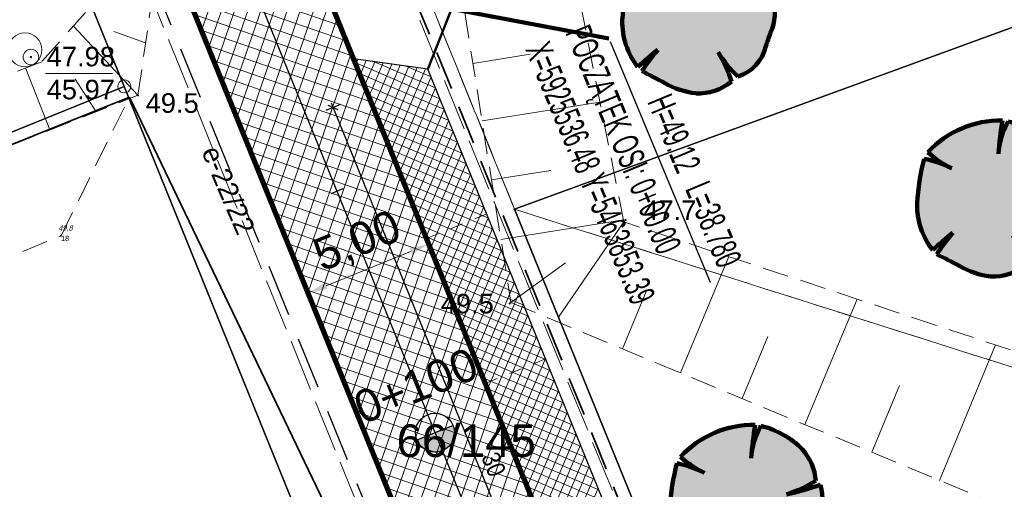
# Model space of a CAD drawing. Header units: metres. Extents: x 0 to 5465380, y 0 to 5925815.
# Tile 26 of 141: x 5463842 to 5463880, y 5925517 to 5925535. Entities that reach past the tile are written whole.
import ezdxf
from ezdxf.enums import TextEntityAlignment as Align

# ---------------------------------------------------------------- set-up
doc = ezdxf.new("R2010")
doc.units = ezdxf.units.M
for name, pattern in [('1_1MM', [1, 0.5, -0.5]), ('2', [1.5, 1, -0.5]), ('HIDDEN', [0.375, 0.25, -0.125]), ('PRZER1-1', [2, 1, -1]), ('PRZER2-1', [3, 2, -1]), ('PRZER3-1', [4, 3, -1]), ('PRZER4-1', [5, 4, -1])]:
    doc.linetypes.add(name, pattern=pattern)
for name, color, linetype, lineweight in [('! DB - Krawężnik kamienny 15x30 obniżony do 3cm', 5, 'HIDDEN', 30), ('! DB - Nawierzchnia zjazdów', 6, 'Continuous', 30), ('! DB - POMOC', 1, 'Continuous', 30), ('! DB - Wymiary', 5, 'Continuous', 13), ('!_proj_t_miasto', 30, 'HIDDEN', 35), ('$DR - krawężnik obniżony 15x22 h2cm', 202, '1_1MM', 13), ('$DR - krawężnik wyniesiony 15x30 h12cm', 202, 'Continuous', 30), ('$DR - parking - linie rozdziału', 10, '1_1MM', 5), ('$DR - wyp. chodnik', 44, 'Continuous', 5), ('$DR - wyp. miejsca postojowe', 20, 'Continuous', 5), ('$DR - zał. arch.', 7, 'Continuous', 13), ('$DR - zał. droga', 7, 'Continuous', 13), ('$DR - zał. mapa', 250, 'Continuous', 0), ('____rosliny_Nr_Pióra__161', 62, 'Continuous', 0), ('____rosliny_Nr_Pióra__165', 62, 'Continuous', 200), ('E_osw_kable_0.4kV', 1, '2', 30), ('MODULES_Nr_Pióra__197', 113, 'Continuous', 50)]:
    doc.layers.add(name, color=color, linetype=linetype, lineweight=lineweight)
for name, color, linetype in [('$DR - wymiary', 7, 'Continuous'), ('____rosliny', 7, 'Continuous'), ('AecObjExplode_rys 1_Vport_D5A', 7, 'Continuous'), ('AecObjExplode_rys 3_Vport_DDD', 7, 'Continuous'), ('AecObjExplode_rys 4_Vport_E22', 7, 'Continuous'), ('C-DROGI-SYTUACJA', 7, 'Continuous'), ('C-DROGI-SYTUACJA-ETYKIETY', 7, 'Continuous'), ('Punkty', 7, 'Continuous'), ('Rzedne', 7, 'Continuous'), ('Teksty', 7, 'Continuous')]:
    doc.layers.add(name, color=color, linetype=linetype)
for name, color, linetype, lineweight, true_color in [('CC_Kanalizacja', 7, 'Continuous', 18, 0x803300), ('CC_Ogrodzenie', 7, 'FENCELINE12', 35, 0x0a0909), ('CC_Punkt wysokościowy', 7, 'Continuous', 18, 0x0a0909), ('CC_Skarpa', 7, 'PRZER2-1', 18, 0x0a0909), ('EGBD03', 7, 'Continuous', 18, 0x008000), ('EGBD03_O', 7, 'Continuous', 18, 0x008000), ('EGBK02', 7, 'PRZER3-1', 18, 0x008000), ('EGBP04', 7, 'Continuous', 18, 0x008000), ('EGBU01', 7, 'PRZER1-1', 18, 0x008000), ('GSSLZD', 7, 'Continuous', 18, 0x0a0909), ('ZUD_22_2022_e', 1, 'PRZER4-1', 18, 0xff0000), ('ZUD_22_2022_t', 7, 'PRZER4-1', 18, 0xff9100)]:
    doc.layers.add(name, color=color, linetype=linetype, lineweight=lineweight, true_color=true_color)
doc.styles.add('Arial', font='arial.ttf')
doc.styles.add('ARIAL 2', font='ARIALN.TTF')
doc.styles.add('GEO-INFO', font='arial.ttf')
doc.styles.add('simplex', font='ARIALN.TTF', dxfattribs={"width": 0.7})
doc.styles.get("Standard").update_dxf_attribs({"font": 'arial.ttf'})
doc.linetypes.add('FENCELINE12', pattern='A,15,-0.1,[133,ltypeshp.shx,S=0.35,R=0,X=-0.35,Y=0],-0.1,1', length=16.2)
doc.dimstyles.new('LINIOWY', dxfattribs={"dimtxt": 0.7, "dimasz": 0.3, "dimexe": 0.3, "dimexo": 0, "dimgap": 0.2, "dimtad": 1, "dimzin": 9, "dimdsep": 46, "dimtxsty": 'ARIAL 2', "dimblk": 'OBLIQUE', "dimcen": 0, "dimdle": 0.2, "dimclrd": 7, "dimclre": 7, "dimclrt": 1, "dimadec": 0, "dimazin": 0, "dimtfac": 1, "dimtofl": 0, "dimtmove": 1, "dimatfit": 3, "dimldrblk": 'OBLIQUE', "dimfxl": 0.3, "dimfxlon": 1, "dimtolj": 1, "dimtzin": 1, "dimarcsym": 0})
doc.dimstyles.new('wymiary lukasz', dxfattribs={"dimtxt": 1.5, "dimasz": 1, "dimexe": 1.25, "dimexo": 0.625, "dimtad": 1, "dimzin": 1, "dimtxsty": 'Standard', "dimcen": 2.5, "dimaunit": 2, "dimadec": 4, "dimazin": 0, "dimtfac": 1, "dimtmove": 0, "dimatfit": 3, "dimldrblk": 'NONE', "dimfxl": 1, "dimarcsym": 0})

# ---------------------------------------------------------------- blocks, each defined once
blk = doc.blocks.new('EPPGS')
at = {"color": 0}
blk.add_lwpolyline([(0, 0.5), (0.154508, 0.475528), (0.293893, 0.404508), (0.404508, 0.293893), (0.475528, 0.154508), (0.5, 0), (0.475528, -0.154508), (0.404508, -0.293893), (0.293893, -0.404508), (0.154508, -0.475528), (0, -0.5), (-0.154508, -0.475528), (-0.293893, -0.404508), (-0.404508, -0.293893), (-0.475528, -0.154508), (-0.5, 0), (-0.475528, 0.154508), (-0.404508, 0.293893), (-0.293893, 0.404508), (-0.154508, 0.475528)], close=True, dxfattribs=at)
blk = doc.blocks.new('EPPGN')
blk.add_hatch(color=0).paths.add_polyline_path([(0, -0.09), (0.027812, -0.085595), (0.052901, -0.072812), (0.072812, -0.052901), (0.085595, -0.027812), (0.09, 0), (0.085595, 0.027812), (0.072812, 0.052901), (0.052901, 0.072812), (0.027812, 0.085595), (0, 0.09), (-0.027812, 0.085595), (-0.052901, 0.072812), (-0.072812, 0.052901), (-0.085595, 0.027812), (-0.09, 0), (-0.085595, -0.027812), (-0.072812, -0.052901), (-0.052901, -0.072812), (-0.027812, -0.085595)])
blk = doc.blocks.new('GK.6640.1913.2022 szara')
at = {"layer": 'CC_Kanalizacja'}
blk.add_hatch(color=252, dxfattribs=at).paths.add_polyline_path([(5463842.114, 5925533.696), (5463842.116, 5925533.684), (5463842.12, 5925533.673), (5463842.127, 5925533.664), (5463842.137, 5925533.657), (5463842.148, 5925533.652), (5463842.159, 5925533.651), (5463842.171, 5925533.652), (5463842.182, 5925533.657), (5463842.191, 5925533.664), (5463842.198, 5925533.673), (5463842.203, 5925533.684), (5463842.204, 5925533.696), (5463842.203, 5925533.707), (5463842.198, 5925533.718), (5463842.191, 5925533.728), (5463842.182, 5925533.735), (5463842.171, 5925533.739), (5463842.159, 5925533.741), (5463842.148, 5925533.739), (5463842.137, 5925533.735), (5463842.127, 5925533.728), (5463842.12, 5925533.718), (5463842.116, 5925533.707)])
at = {"layer": 'CC_Punkt wysokościowy'}
for points in [[(5463846.313, 5925532.23, 1), (5463846.223, 5925532.23, 1)], [(5463846.313, 5925532.23, 1), (5463846.223, 5925532.23, 1)], [(5463865.032, 5925527.442, 1), (5463864.942, 5925527.442, 1)], [(5463860.591, 5925524.243, 1), (5463860.501, 5925524.243, 1)]]:
    blk.add_hatch(color=252, dxfattribs=at).paths.add_polyline_path(points)
at = {"layer": 'CC_Kanalizacja', "color": 252, "linetype": 'Continuous', "lineweight": 5, "flags": 128}
blk.add_lwpolyline([(5463842.721, 5925533.071), (5463845.295, 5925533.071)], dxfattribs=at)
at = {"layer": 'CC_Kanalizacja', "color": 252}
for centre, radius in [((5463841.933, 5925533.972), 0.649), ((5463842.159, 5925533.696), 0.3)]:
    blk.add_circle(centre, radius, dxfattribs=at)
at = {"layer": 'CC_Ogrodzenie', "color": 252, "ltscale": 0.5}
for points in [[(5463747.897, 5925473.698), (5463746.135, 5925475.384), (5463738.03, 5925488.803), (5463845.942, 5925532.151)], [(5463869.61, 5925482.889), (5463845.942, 5925532.151)]]:
    blk.add_lwpolyline(points, dxfattribs=at)
at = {"layer": 'CC_Skarpa', "color": 252, "ltscale": 0.5}
for p, q in [((5463864.924, 5925527.372), (5463862.008, 5925542.025)), ((5463858.11, 5925539.853), (5463860.592, 5925524.286)), ((5463847.232, 5925538.78), (5463842.58, 5925533.512)), ((5463847.232, 5925538.78), (5463842.58, 5925533.512)), ((5463846.268, 5925532.23), (5463847.232, 5925538.78)), ((5463846.268, 5925532.23), (5463847.232, 5925538.78)), ((5463842.58, 5925533.512), (5463832.07, 5925529.552)), ((5463842.58, 5925533.512), (5463832.07, 5925529.552)), ((5463832.975, 5925527.002), (5463846.268, 5925532.23)), ((5463832.975, 5925527.002), (5463846.268, 5925532.23)), ((5463895.44, 5925517.284), (5463864.924, 5925527.372)), ((5463860.592, 5925524.286), (5463888.641, 5925512.637))]:
    blk.add_line(p, q, dxfattribs=at)
at = {"layer": 'CC_Skarpa', "color": 252, "linetype": 'Continuous'}
for p, q in [((5463859.13, 5925533.452), (5463861.334, 5925533.803)), ((5463842.892, 5925530.902), (5463841.958, 5925533.278)), ((5463842.892, 5925530.902), (5463841.958, 5925533.278)), ((5463859.482, 5925531.249), (5463864.009, 5925531.971)), ((5463859.843, 5925528.985), (5463862.129, 5925529.35)), ((5463860.207, 5925526.698), (5463864.909, 5925527.448)), ((5463867.1, 5925521.583), (5463868.951, 5925526.041)), ((5463864.871, 5925522.509), (5463865.784, 5925524.706)), ((5463871.88, 5925519.598), (5463873.88, 5925524.411)), ((5463869.473, 5925520.597), (5463870.459, 5925522.971)), ((5463877.043, 5925517.453), (5463879.202, 5925522.652)), ((5463874.444, 5925518.533), (5463875.509, 5925521.096))]:
    blk.add_line(p, q, dxfattribs=at)
for points in [[(5463846.268, 5925532.23), (5463843.79, 5925534.883)], [(5463846.268, 5925532.23), (5463843.79, 5925534.883)], [(5463846.564, 5925534.241), (5463845.343, 5925534.68)], [(5463846.564, 5925534.241), (5463845.343, 5925534.68)], [(5463844.667, 5925531.6), (5463843.862, 5925532.848)], [(5463844.667, 5925531.6), (5463843.862, 5925532.848)], [(5463862.413, 5925523.724), (5463864.924, 5925527.372)], [(5463860.592, 5925524.286), (5463862.686, 5925525.808)]]:
    blk.add_lwpolyline(points, dxfattribs=at)
at = {"layer": 'EGBD03', "color": 52, "linetype": 'Continuous', "lineweight": 30}
blk.add_lwpolyline([(5463976.53, 5925486.659), (5463970.344, 5925578.524), (5463983.032, 5925590.042), (5463928.32, 5925650.72), (5463927.256, 5925651.9), (5463894.766, 5925638.737), (5463911.73, 5925597.06), (5463843.77, 5925569.527), (5463856.962, 5925537.116), (5463925.884, 5925562.287), (5463928.865, 5925568.698), (5463933.562, 5925570.413), (5463940.422, 5925551.628), (5463935.726, 5925549.913), (5463929.655, 5925553.021), (5463860.732, 5925527.855), (5463901.732, 5925427.127), (5463960.738, 5925457.702)], close=True, dxfattribs=at)
for points in [[(5463824.164, 5925585.789), (5463828.477, 5925575.152), (5463845.745, 5925532.569), (5463890.8, 5925421.463), (5463901.732, 5925427.127), (5463860.732, 5925527.855), (5463929.655, 5925553.021), (5463935.726, 5925549.913), (5463940.422, 5925551.628), (5463933.562, 5925570.413), (5463928.865, 5925568.698), (5463925.884, 5925562.287), (5463856.962, 5925537.116), (5463843.77, 5925569.527)], [(5463845.745, 5925532.569), (5463828.477, 5925575.152), (5463822.251, 5925572.68), (5463806.288, 5925566.204)], [(5463721.772, 5925506.059), (5463723.069, 5925500.468), (5463728.557, 5925485.069), (5463845.745, 5925532.569)], [(5463869.098, 5925410.218), (5463890.8, 5925421.463), (5463845.745, 5925532.569), (5463728.557, 5925485.069)]]:
    blk.add_lwpolyline(points, dxfattribs=at)
at = {"layer": 'EGBK02', "color": 252, "linetype": 'PRZER3-1', "lineweight": 18, "ltscale": 0.5}
blk.add_lwpolyline([(5463856.962, 5925537.116), (5463860.732, 5925527.855), (5463899.34, 5925515.62), (5463908.85, 5925504.3), (5463937.87, 5925497.24), (5463946.13, 5925487.11), (5463947.1, 5925482.79), (5463950.95, 5925472.07), (5463950.99, 5925465.56), (5463952.34, 5925458.74), (5463949.58, 5925451.92), (5463960.738, 5925457.702), (5463976.53, 5925486.659), (5463970.344, 5925578.524), (5463983.032, 5925590.042), (5463928.32, 5925650.72), (5463927.256, 5925651.9), (5463894.766, 5925638.737), (5463911.73, 5925597.06), (5463843.77, 5925569.527)], close=True, dxfattribs=at)
for points in [[(5463949.58, 5925451.92), (5463952.34, 5925458.74), (5463950.99, 5925465.56), (5463950.95, 5925472.07), (5463947.1, 5925482.79), (5463946.13, 5925487.11), (5463937.87, 5925497.24), (5463908.85, 5925504.3), (5463899.34, 5925515.62), (5463860.732, 5925527.855), (5463856.962, 5925537.116), (5463843.77, 5925569.527), (5463911.73, 5925597.06), (5463894.766, 5925638.737), (5463873.872, 5925630.272)], [(5463824.164, 5925585.789), (5463828.477, 5925575.152), (5463845.745, 5925532.569), (5463728.557, 5925485.069), (5463731.851, 5925471.889), (5463734.261, 5925465.615), (5463734.881, 5925464.481), (5463735.265, 5925463.9), (5463738.878, 5925462.185), (5463742.568, 5925463.249), (5463741.552, 5925460.219), (5463743.304, 5925461.176), (5463747.048, 5925455.258), (5463743.602, 5925451.426), (5463744.031, 5925448.729), (5463747.117, 5925443.389)]]:
    blk.add_lwpolyline(points, dxfattribs=at)
at = {"layer": 'EGBU01', "color": 252, "linetype": 'PRZER1-1', "ltscale": 0.5}
blk.add_lwpolyline([(5463856.962, 5925537.116), (5463860.732, 5925527.855), (5463899.34, 5925515.62), (5463908.85, 5925504.3), (5463937.87, 5925497.24), (5463946.13, 5925487.11), (5463947.1, 5925482.79), (5463950.95, 5925472.07), (5463950.99, 5925465.56), (5463952.34, 5925458.74), (5463949.58, 5925451.92), (5463960.738, 5925457.702), (5463976.53, 5925486.659), (5463970.344, 5925578.524), (5463983.032, 5925590.042), (5463928.32, 5925650.72), (5463927.256, 5925651.9), (5463894.766, 5925638.737), (5463911.73, 5925597.06), (5463843.77, 5925569.527)], close=True, dxfattribs=at)
for points in [[(5463860.732, 5925527.855), (5463856.962, 5925537.116), (5463843.77, 5925569.527), (5463911.73, 5925597.06), (5463894.766, 5925638.737), (5463873.872, 5925630.272)], [(5463824.164, 5925585.789), (5463828.477, 5925575.152), (5463845.745, 5925532.569), (5463728.557, 5925485.069), (5463731.851, 5925471.889), (5463734.261, 5925465.615), (5463734.881, 5925464.481), (5463735.265, 5925463.9), (5463738.878, 5925462.185), (5463742.568, 5925463.249), (5463741.552, 5925460.219), (5463743.304, 5925461.176), (5463747.048, 5925455.258), (5463743.602, 5925451.426), (5463744.031, 5925448.729), (5463747.117, 5925443.389)], [(5463721.772, 5925506.059), (5463723.069, 5925500.468), (5463728.557, 5925485.069), (5463845.745, 5925532.569), (5463828.477, 5925575.152)], [(5463806.614, 5925471.382), (5463834.211, 5925487.415), (5463882.115, 5925416.963), (5463949.58, 5925451.92), (5463952.34, 5925458.74), (5463950.99, 5925465.56), (5463950.95, 5925472.07), (5463947.1, 5925482.79), (5463946.13, 5925487.11), (5463937.87, 5925497.24), (5463908.85, 5925504.3), (5463899.34, 5925515.62), (5463860.732, 5925527.855)]]:
    blk.add_lwpolyline(points, dxfattribs=at)
at = {"layer": 'GSSLZD', "color": 252, "linetype": 'PRZER2-1', "ltscale": 0.5}
blk.add_lwpolyline([(5463738.03, 5925488.803), (5463743.23, 5925486.711), (5463775.284, 5925498.786), (5463843.317, 5925526.84), (5463845.942, 5925532.151)], dxfattribs=at)
at = {"layer": 'Punkty', "color": 252, "lineweight": 35}
blk.add_point((5463843.317, 5925526.84), dxfattribs=at)
at = {"layer": 'ZUD_22_2022_e', "color": 252, "ltscale": 0.5}
blk.add_lwpolyline([(5463854.783, 5925516.306), (5463842.738, 5925545.952)], dxfattribs=at)
at = {"layer": 'ZUD_22_2022_t', "color": 252, "ltscale": 0.5}
blk.add_lwpolyline([(5463877.765, 5925484.682), (5463854.719, 5925540.887)], dxfattribs=at)
at = {"layer": 'EGBP04', "color": 252, "lineweight": 18, "xscale": 0.5, "yscale": 0.5}
for name, p in [('EPPGS', (5463845.745, 5925532.569)), ('EPPGN', (5463860.732, 5925527.855))]:
    blk.add_blockref(name, p, dxfattribs=at)
at = {"layer": 'CC_Kanalizacja', "color": 252, "lineweight": 0, "style": 'Arial'}
for s, p in [('47.98', (5463844.077, 5925533.714)), ('45.97', (5463844.077, 5925532.45))]:
    blk.add_text(s, height=0.75, dxfattribs=at).set_placement(p, align=Align.MIDDLE)
at = {"layer": 'CC_Punkt wysokościowy', "color": 252, "lineweight": 0, "style": 'Arial'}
for s, p in [('49.5', (5463846.564, 5925531.557)), ('49.5', (5463846.564, 5925531.557)), ('47.7', (5463865.672, 5925527.446)), ('49.5', (5463857.895, 5925523.863))]:
    blk.add_text(s, height=0.75, dxfattribs=at).set_placement(p)
at = {"layer": 'EGBD03_O', "color": 7, "linetype": 'Continuous', "lineweight": 0, "style": 'GEO-INFO'}
blk.add_text('66/145', height=1.25, dxfattribs=at).set_placement((5463858.875, 5925519.002, 10.8), align=Align.MIDDLE)
at = {"layer": 'Rzedne', "color": 252, "lineweight": 35, "oblique": 15, "width": 0.8}
blk.add_text('49,8', height=0.2, dxfattribs=at).set_placement((5463843.217, 5925527.04, 49.793))
at = {"layer": 'Teksty', "color": 252, "lineweight": 35}
blk.add_text('18', height=0.2, dxfattribs=at).set_placement((5463843.317, 5925526.64, 49.793))
at = {"layer": 'ZUD_22_2022_e', "color": 252, "lineweight": 0, "style": 'Arial'}
blk.add_text('e-22/22', height=0.75, rotation=293.2729, dxfattribs=at).set_placement((5463849.756, 5925528.595), align=Align.MIDDLE)
blk = doc.blocks.new('Symbol drzewa rzut 1 12_2', base_point=(5464021.331, 5925651.474))
at = {"layer": '____rosliny_Nr_Pióra__161', "linetype": 'Continuous'}
blk.add_hatch(color=256, dxfattribs=at).paths.add_polyline_path([(5464019.976, 5925648.908, 0.102387), (5464021.145, 5925648.482, 0.189926), (5464022.532, 5925648.9, 0.058172), (5464022.043, 5925650.033, 0.060987), (5464022.784, 5925649.08, 0.261493), (5464023.889, 5925650.213, -0.023868), (5464024.071, 5925650.708, 0.176093), (5464024.209, 5925652.088, -0.033475), (5464022.89, 5925651.757, 0.059133), (5464024.03, 5925652.246, 0.165491), (5464023.55, 5925653.464, 0.138163), (5464021.983, 5925654.408, 0.117282), (5464021.574, 5925653.179, -0.017941), (5464021.76, 5925654.455, 0.21157), (5464018.862, 5925653.307, 0.07472), (5464019.763, 5925652.668, 0.066738), (5464018.72, 5925653.064, 0.048896), (5464018.403, 5925651.358, 0.176271), (5464018.949, 5925649.555, -0.009616), (5464019.736, 5925650.192, 0.030984), (5464019.1, 5925649.388, -0.00375)], flags=0)
at = {"layer": '____rosliny_Nr_Pióra__165', "linetype": 'Continuous'}
for centre, radius, start, end in [((5464021.606, 5925650.61), 3.848, 87.7038, 135.4874), ((5464039.435, 5925651.228), 17.968, 169.6537, 173.7651), ((5464024.363, 5925652.933), 2.799, 148.201, 174.9578), ((5464021.092, 5925651.156), 3.372, 43.1971, 74.6625), ((5464022, 5925652.149), 2.032, 2.7308, 40.3178), ((5464027.263, 5925650.594), 8.893, 163.8748, 175.0721), ((5464017.763, 5925648.978), 4.197, 61.5472, 76.8198), ((5464021.44, 5925655.985), 3.717, 226.083, 243.1759), ((5464021.4, 5925656.805), 5.263, 286.4462, 299.9827), ((5464021.086, 5925661.76), 10.165, 280.2246, 287.8936), ((5464022.242, 5925651.587), 2.029, 334.319, 14.2669), ((5464021.154, 5925651.207), 2.755, 176.8614, 216.849), ((5464029.159, 5925648.553), 5.525, 157.0402, 162.5092), ((5464035.9, 5925629.435), 26.309, 127.9083, 130.1121), ((5464025.894, 5925644.662), 8.277, 138.0797, 145.1786), ((5464026.305, 5925652.583), 4.967, 210.8951, 224.8549), ((5464017.436, 5925647.374), 5.32, 16.6807, 29.9976), ((5464022.327, 5925650.631), 1.616, 286.4227, 345.04), ((5463987.474, 5925590.705), 66.663, 60.81982, 61.67915), ((5464021.589, 5925651.518), 3.068, 238.2841, 261.668), ((5464021.307, 5925650.451), 1.976, 265.2902, 308.3056)]:
    blk.add_arc(centre, radius, start, end, dxfattribs=at)
blk = doc.blocks.new('świetlica_bezrzecze_PB_PZT oczyszczony')
at = {"layer": 'MODULES_Nr_Pióra__197', "linetype": 'Continuous'}
blk.add_line((5463857.403, 5925533.235), (5463864.903, 5925552.41), dxfattribs=at)
at = {"layer": '____rosliny', "linetype": 'Continuous', "rotation": 1.544128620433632}
for p in [(5463867.791, 5925535.3), (5463879.113, 5925528.277), (5463869.618, 5925516.596)]:
    blk.add_blockref('Symbol drzewa rzut 1 12_2', p, dxfattribs=at)
blk = doc.blocks.new('*D171')
at = {"layer": '! DB - Wymiary', "color": 0, "lineweight": -2, "transparency": 16777216}
for p, q in [((5463857.432, 5925526.523), (5463857.197, 5925527.102)), ((5463853.495, 5925524.923), (5463856.737, 5925526.24)), ((5463852.8, 5925524.641), (5463852.565, 5925525.22))]:
    blk.add_line(p, q, dxfattribs=at)
at = {"layer": '! DB - Wymiary', "color": 0, "transparency": 16777216}
for points in [[(5463856.69, 5925526.356), (5463856.784, 5925526.125), (5463857.432, 5925526.523)], [(5463853.448, 5925525.039), (5463853.542, 5925524.807), (5463852.8, 5925524.641)]]:
    blk.add_solid(points, dxfattribs=at)
at = {"layer": 'Defpoints', "color": 0, "transparency": 16777216}
for p in [(5463857.432, 5925526.523), (5463857.432, 5925526.523), (5463852.8, 5925524.641)]:
    blk.add_point(p, dxfattribs=at)
at = {"layer": '! DB - Wymiary', "color": 0, "transparency": 16777216, "insert": (5463854.716, 5925526.566), "char_height": 1.25, "attachment_point": 5, "rotation": 22.1104}
blk.add_mtext('5,00', dxfattribs=at)
blk = doc.blocks.new('_None')
blk = doc.blocks.new('kilometraz')
at = {"linetype": 'ByBlock', "lineweight": -2}
blk.add_hatch(color=0, dxfattribs=at).paths.add_polyline_path([(0, -0.5, 0.414214), (0.5, 0, 0.414214), (0, 0.5)])
at = {"color": 0, "linetype": 'ByBlock', "lineweight": -2}
blk.add_line((0, 0.5), (0, -0.5), dxfattribs=at)
blk.add_circle((0, 0), 0.5, dxfattribs=at)
blk = doc.blocks.new('AeccTickLine')
at = {"color": 0, "linetype": 'ByBlock', "lineweight": -2}
blk.add_line((0, 1), (0, -1), dxfattribs=at)
blk = doc.blocks.new('_OBLIQUE')
at = {"color": 0, "linetype": 'ByBlock'}
blk.add_line((-0.5, -0.5), (0.5, 0.5), dxfattribs=at)
blk = doc.blocks.new('*D28')
at = {"layer": '$DR - wymiary', "color": 7, "lineweight": -2, "transparency": 16777216}
for p, q in [((5463854.043, 5925531.87), (5463853.487, 5925531.644)), ((5463853.69, 5925531.943), (5463865.132, 5925503.778)), ((5463865.335, 5925504.076), (5463864.779, 5925503.851))]:
    blk.add_line(p, q, dxfattribs=at)
at = {"layer": 'Defpoints', "color": 0, "transparency": 16777216}
for p in [(5463857.403, 5925533.235), (5463868.695, 5925505.442), (5463865.057, 5925503.963)]:
    blk.add_point(p, dxfattribs=at)
at = {"layer": '$DR - wymiary', "color": 7, "lineweight": -2, "transparency": 16777216, "xscale": 0.3, "yscale": 0.3, "zscale": 0.3}
for p, rotation in [((5463853.765, 5925531.757), 112.1103517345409), ((5463865.057, 5925503.963), 292.1103517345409)]:
    blk.add_blockref('_OBLIQUE', p, dxfattribs=dict(at, rotation=rotation))
at = {"layer": '$DR - wymiary', "color": 1, "transparency": 16777216, "insert": (5463859.928, 5925518.07), "char_height": 0.7, "attachment_point": 5, "rotation": 292.1104, "style": 'ARIAL 2'}
blk.add_mtext('\\A1;30', dxfattribs=at)
blk = doc.blocks.new('*D135')
at = {"layer": '$DR - wymiary', "color": 7, "lineweight": -2, "transparency": 16777216}
for p, q in [((5463954.935, 5925543.267), (5463950.079, 5925543.267)), ((5463955.535, 5925542.11), (5463954.935, 5925543.267)), ((5463956.528, 5925542.11), (5463955.535, 5925542.11))]:
    blk.add_line(p, q, dxfattribs=at)
at = {"layer": 'Defpoints', "color": 0, "transparency": 16777216}
for p in [(5463954.335, 5925543.267), (5463956.528, 5925542.11), (0, 0)]:
    blk.add_point(p, dxfattribs=at)
at = {"layer": '$DR - wymiary', "color": 1, "transparency": 16777216, "insert": (5463952.107, 5925543.825), "char_height": 0.7, "attachment_point": 5, "style": 'ARIAL 2'}
blk.add_mtext('\\A1;5925542.11', dxfattribs=at)
blk = doc.blocks.new('*D136')
at = {"layer": '$DR - wymiary', "color": 7, "lineweight": -2, "transparency": 16777216}
blk.add_line((5463956.528, 5925542.11), (5463956.528, 5925536.093), dxfattribs=at)
at = {"layer": 'Defpoints', "color": 0, "transparency": 16777216}
for p in [(5463956.528, 5925542.11), (5463956.528, 5925540.459), (0, 0)]:
    blk.add_point(p, dxfattribs=at)
at = {"layer": '$DR - wymiary', "color": 1, "transparency": 16777216, "insert": (5463955.971, 5925538.176), "char_height": 0.7, "attachment_point": 5, "rotation": 90, "style": 'ARIAL 2'}
blk.add_mtext('\\A1;5463956.53', dxfattribs=at)
blk = doc.blocks.new('*D137')
at = {"layer": '$DR - wymiary', "color": 7, "lineweight": -2, "transparency": 16777216}
blk.add_line((5463958.724, 5925585.382), (5463964.93, 5925585.382), dxfattribs=at)
at = {"layer": 'Defpoints', "color": 0, "transparency": 16777216}
for p in [(5463958.724, 5925585.382), (5463960.561, 5925585.382), (0, 0)]:
    blk.add_point(p, dxfattribs=at)
at = {"layer": '$DR - wymiary', "color": 1, "transparency": 16777216, "insert": (5463962.845, 5925585.94), "char_height": 0.7, "attachment_point": 5, "style": 'ARIAL 2'}
blk.add_mtext('\\A1;5925585.38', dxfattribs=at)
blk = doc.blocks.new('*D138')
at = {"layer": '$DR - wymiary', "color": 7, "lineweight": -2, "transparency": 16777216}
blk.add_line((5463958.724, 5925585.382), (5463958.724, 5925592.131), dxfattribs=at)
at = {"layer": 'Defpoints', "color": 0, "transparency": 16777216}
for p in [(5463958.724, 5925587.769), (5463958.724, 5925585.382), (0, 0)]:
    blk.add_point(p, dxfattribs=at)
at = {"layer": '$DR - wymiary', "color": 1, "transparency": 16777216, "insert": (5463958.166, 5925590.05), "char_height": 0.7, "attachment_point": 5, "rotation": 90, "style": 'ARIAL 2'}
blk.add_mtext('\\A1;5463958.72', dxfattribs=at)
blk = doc.blocks.new('*D139')
at = {"layer": '$DR - wymiary', "color": 7, "lineweight": -2, "transparency": 16777216}
blk.add_line((5463922.753, 5925589.968), (5463916.372, 5925589.968), dxfattribs=at)
at = {"layer": 'Defpoints', "color": 0, "transparency": 16777216}
for p in [(5463920.738, 5925589.968), (5463922.753, 5925589.968), (0, 0)]:
    blk.add_point(p, dxfattribs=at)
at = {"layer": '$DR - wymiary', "color": 1, "transparency": 16777216, "insert": (5463918.455, 5925590.526), "char_height": 0.7, "attachment_point": 5, "style": 'ARIAL 2'}
blk.add_mtext('\\A1;5925589.97', dxfattribs=at)
blk = doc.blocks.new('*D140')
at = {"layer": '$DR - wymiary', "color": 7, "lineweight": -2, "transparency": 16777216}
blk.add_line((5463922.753, 5925589.968), (5463922.753, 5925583.407), dxfattribs=at)
at = {"layer": 'Defpoints', "color": 0, "transparency": 16777216}
for p in [(5463922.753, 5925589.968), (5463922.753, 5925587.778), (0, 0)]:
    blk.add_point(p, dxfattribs=at)
at = {"layer": '$DR - wymiary', "color": 1, "transparency": 16777216, "insert": (5463922.195, 5925585.493), "char_height": 0.7, "attachment_point": 5, "rotation": 90, "style": 'ARIAL 2'}
blk.add_mtext('\\A1;5463922.75', dxfattribs=at)
blk = doc.blocks.new('*D141')
at = {"layer": '$DR - wymiary', "color": 7, "lineweight": -2, "transparency": 16777216}
blk.add_line((5463902.252, 5925579.937), (5463902.252, 5925574.012), dxfattribs=at)
at = {"layer": 'Defpoints', "color": 0, "transparency": 16777216}
for p in [(5463902.252, 5925579.937), (5463902.252, 5925578.383), (0, 0)]:
    blk.add_point(p, dxfattribs=at)
at = {"layer": '$DR - wymiary', "color": 1, "transparency": 16777216, "insert": (5463901.695, 5925576.097), "char_height": 0.7, "attachment_point": 5, "rotation": 90, "style": 'ARIAL 2'}
blk.add_mtext('\\A1;5463902.25', dxfattribs=at)
blk = doc.blocks.new('*D142')
at = {"layer": '$DR - wymiary', "color": 7, "lineweight": -2, "transparency": 16777216}
blk.add_line((5463902.252, 5925579.937), (5463895.575, 5925579.937), dxfattribs=at)
at = {"layer": 'Defpoints', "color": 0, "transparency": 16777216}
for p in [(5463899.94, 5925579.937), (5463902.252, 5925579.937), (0, 0)]:
    blk.add_point(p, dxfattribs=at)
at = {"layer": '$DR - wymiary', "color": 1, "transparency": 16777216, "insert": (5463897.658, 5925580.495), "char_height": 0.7, "attachment_point": 5, "style": 'ARIAL 2'}
blk.add_mtext('\\A1;5925579.94', dxfattribs=at)
blk = doc.blocks.new('Rys. 2. Plan sytuacyjny Cynamonowa')
at = {"layer": '! DB - Nawierzchnia zjazdów', "lineweight": 9, "true_color": 0x5994a6}
h = blk.add_hatch(dxfattribs=at)
h.set_pattern_fill('ANSI37', color=135, scale=0.15, angle=26)
h.set_pattern_definition([(71, (0, 0), (-0.45030322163, 0.15505183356), []), (161, (0, 0), (-0.15505183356, -0.45030322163), [])])
edge = h.paths.add_edge_path()
edge.add_line((5463812.143, 5925608.65), (5463827.843, 5925615.171))
edge.add_arc((5463830.144, 5925609.63), 6, 112.5554, 202.1104)
edge.add_line((5463824.586, 5925607.372), (5463896.975, 5925429.191))
edge.add_arc((5463902.534, 5925431.449), 6, 202.1104, 297.3667)
edge.add_line((5463905.292, 5925426.121), (5463890.131, 5925418.273))
edge.add_arc((5463887.373, 5925423.602), 6, 297.3667, 382.1104)
edge.add_line((5463892.931, 5925425.86), (5463820.003, 5925605.367))
edge.add_arc((5463814.444, 5925603.109), 6, 22.1104, 112.5569)
at = {"layer": '! DB - Krawężnik kamienny 15x30 obniżony do 3cm', "color": 0, "lineweight": 50, "ltscale": 7}
blk.add_lwpolyline([(5463827.843, 5925615.171, 0.2, 0.2, 0.41194), (5463824.586, 5925607.372, 0.2, 0.2, 0), (5463896.975, 5925429.191, 0.2, 0.2, 0.441346), (5463905.292, 5925426.121, 0.2, 0.2, 0), (5463890.131, 5925418.273, 0.2, 0.2, 0.387592), (5463892.931, 5925425.86, 0.2, 0.2, 0), (5463820.003, 5925605.367, 0.2, 0.2, 0.416498), (5463812.143, 5925608.65, 0, 0, 0)], format="xyseb", dxfattribs=at)
at = {"layer": '!_proj_t_miasto', "ltscale": 6}
blk.add_lwpolyline([(5463856.894, 5925535.959), (5463901.313, 5925426.828)], dxfattribs=at)
at = {"layer": 'C-DROGI-SYTUACJA', "color": 250, "linetype": 'Continuous', "lineweight": -3}
blk.add_line((5463820.036, 5925611.929), (5463897.221, 5925421.943), dxfattribs=at)
at = {"layer": 'E_osw_kable_0.4kV', "ltscale": 2}
blk.add_lwpolyline([(5463889.32, 5925432.087), (5463878.028, 5925459.881), (5463866.737, 5925487.674), (5463855.445, 5925515.468), (5463844.153, 5925543.262), (5463832.861, 5925571.056), (5463821.57, 5925598.85), (5463814.429, 5925616.487), (5463813.096, 5925616.832)], dxfattribs=at)
at = {"layer": '! DB - POMOC', "color": 7, "linetype": 'Continuous', "lineweight": 30, "xscale": 0.25, "yscale": 0.25, "zscale": 0.25, "rotation": 292.1103517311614}
blk.add_blockref('AeccTickLine', (5463853.911, 5925528.547), dxfattribs=at)
at = {"layer": '! DB - POMOC', "color": 7, "linetype": 'Continuous', "lineweight": -3, "xscale": 1.49999997, "yscale": 1.49999997, "zscale": 1.49999997, "rotation": 292.1103517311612}
blk.add_blockref('kilometraz', (5463857.675, 5925519.283), dxfattribs=at)
at = {"layer": 'C-DROGI-SYTUACJA-ETYKIETY', "color": 7, "linetype": 'Continuous', "lineweight": -3, "insert": (5463857.181, 5925520.498), "char_height": 1.25, "attachment_point": 8, "rotation": 22.1104}
blk.add_mtext('0+100', dxfattribs=at)
at = {"layer": '! DB - Wymiary'}
dim = blk.add_aligned_dim(p1=(5463852.8, 5925524.641), p2=(5463857.432, 5925526.523), distance=0, dimstyle='wymiary lukasz', override={"dimscale": 0.5, "dimtxt": 2.5, "dimasz": 1.5, "dimcen": 2, "dimfxlon": 1}, dxfattribs=at)
dim.commit()
dim.dimension.update_dxf_attribs({"geometry": '*D171', "text_midpoint": (5463854.716, 5925526.566)})
blk = doc.blocks.new('AecObjExplode_rys 1_Vport_D5A')
at = {"layer": 'C-DROGI-SYTUACJA-ETYKIETY', "color": 1, "linetype": 'Continuous', "lineweight": -3}
blk.add_line((5463864.395, 5925534.293), (5463868.238, 5925525.061), dxfattribs=at)
at = {"layer": 'C-DROGI-SYTUACJA-ETYKIETY', "color": 1, "linetype": 'Continuous', "lineweight": -3, "char_height": 1, "rotation": 292.5971, "style": 'simplex'}
for s, insert, attachment_point in [('POCZĄTEK OSI: 0+00.00\\PX=5925536.48 Y=5463853.39', (5463863.593, 5925535.016), 1), ('{\\fArial Narrow|b0|i0|c0|p34;L=38.780}', (5463868.545, 5925525.527), 9)]:
    blk.add_mtext(s, dxfattribs=dict(at, insert=insert, attachment_point=attachment_point))
at = {"layer": 'C-DROGI-SYTUACJA-ETYKIETY', "color": 7, "linetype": 'Continuous', "lineweight": -3, "insert": (5463867.909, 5925529.55), "char_height": 1, "attachment_point": 3, "rotation": 292.5971, "style": 'simplex'}
blk.add_mtext('{\\fArial Narrow|b0|i0|c238|p34;H=}49.12', dxfattribs=at)
at = {"layer": 'C-DROGI-SYTUACJA-ETYKIETY', "color": 7, "linetype": 'Continuous', "lineweight": -3}
blk.add_leader([(5463853.388, 5925536.476), (5463864.347, 5925534.409)], dimstyle='LINIOWY', override={"dimscale": 1, "dimasz": 0, "dimclrd": 256, "dimlwd": 65535}, dxfattribs=at)
blk = doc.blocks.new('AecObjExplode_rys 4_Vport_E22')
at = {"layer": 'C-DROGI-SYTUACJA-ETYKIETY', "color": 1, "linetype": 'Continuous', "lineweight": -3}
blk.add_line((5463864.395, 5925534.293), (5463868.238, 5925525.061), dxfattribs=at)
at = {"layer": 'C-DROGI-SYTUACJA-ETYKIETY', "color": 1, "linetype": 'Continuous', "lineweight": -3, "char_height": 1, "rotation": 292.5971, "style": 'simplex'}
for s, insert, attachment_point in [('POCZĄTEK OSI: 0+00.00\\PX=5925536.48 Y=5463853.39', (5463863.593, 5925535.016), 1), ('{\\fArial Narrow|b0|i0|c0|p34;L=38.780}', (5463868.545, 5925525.527), 9)]:
    blk.add_mtext(s, dxfattribs=dict(at, insert=insert, attachment_point=attachment_point))
at = {"layer": 'C-DROGI-SYTUACJA-ETYKIETY', "color": 7, "linetype": 'Continuous', "lineweight": -3, "insert": (5463867.909, 5925529.55), "char_height": 1, "attachment_point": 3, "rotation": 292.5971, "style": 'simplex'}
blk.add_mtext('{\\fArial Narrow|b0|i0|c238|p34;H=}49.12', dxfattribs=at)
at = {"layer": 'C-DROGI-SYTUACJA-ETYKIETY', "color": 7, "linetype": 'Continuous', "lineweight": -3}
blk.add_leader([(5463853.388, 5925536.476), (5463864.347, 5925534.409)], dimstyle='LINIOWY', override={"dimscale": 1, "dimasz": 0, "dimclrd": 256, "dimlwd": 65535}, dxfattribs=at)
blk = doc.blocks.new('AecObjExplode_rys 3_Vport_DDD')
at = {"layer": 'C-DROGI-SYTUACJA-ETYKIETY', "color": 1, "linetype": 'Continuous', "lineweight": -3}
blk.add_line((5463864.395, 5925534.293), (5463868.238, 5925525.061), dxfattribs=at)
at = {"layer": 'C-DROGI-SYTUACJA-ETYKIETY', "color": 1, "linetype": 'Continuous', "lineweight": -3, "char_height": 1, "rotation": 292.5971, "style": 'simplex'}
for s, insert, attachment_point in [('POCZĄTEK OSI: 0+00.00\\PX=5925536.48 Y=5463853.39', (5463863.593, 5925535.016), 1), ('{\\fArial Narrow|b0|i0|c0|p34;L=38.780}', (5463868.545, 5925525.527), 9)]:
    blk.add_mtext(s, dxfattribs=dict(at, insert=insert, attachment_point=attachment_point))
at = {"layer": 'C-DROGI-SYTUACJA-ETYKIETY', "color": 7, "linetype": 'Continuous', "lineweight": -3, "insert": (5463867.909, 5925529.55), "char_height": 1, "attachment_point": 3, "rotation": 292.5971, "style": 'simplex'}
blk.add_mtext('{\\fArial Narrow|b0|i0|c238|p34;H=}49.12', dxfattribs=at)
at = {"layer": 'C-DROGI-SYTUACJA-ETYKIETY', "color": 7, "linetype": 'Continuous', "lineweight": -3}
blk.add_leader([(5463853.388, 5925536.476), (5463864.347, 5925534.409)], dimstyle='LINIOWY', override={"dimscale": 1, "dimasz": 0, "dimclrd": 256, "dimlwd": 65535}, dxfattribs=at)

msp = doc.modelspace()

# ---------------------------------------------------------------- hatches: boundary and pattern name
at = {"layer": '$DR - wyp. chodnik'}
h = msp.add_hatch(dxfattribs=at)
h.set_pattern_fill('AR-SAND', color=256, scale=0.01)
h.set_pattern_definition([(37.5, (500, 0), (-0.01600031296, 0.48941323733), [0, -0.38608, 0, -0.4318, 0, -0.41275]), (7.5, (500, 0), (0.44952328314, 0.71682510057), [0, -0.20828, 0, -0.34798, 0, -0.13335]), (327.5, (499.6876, 0), (0.790992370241, 0.001437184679), [0, -0.127, 0, -0.4572, 0, -0.5969]), (317.5, (499.6876, 0), (0.76355645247, 0.22292932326), [0, -0.0635, 0, -0.29972, 0, -0.3429])])
h.paths.add_polyline_path([(5463958.811, 5925573.433, 1.284126), (5463952.971, 5925595.856), (5463945.622, 5925613.63), (5463944.143, 5925613.018), (5463946.37, 5925607.633, 0.194771), (5463934.37, 5925592.77, 0.959366), (5463910.944, 5925588.139, 1.531072), (5463902.406, 5925567.988), (5463893.559, 5925564.306, 0.384254), (5463887.764, 5925552.083), (5463862.231, 5925541.456), (5463863.153, 5925539.241), (5463888.637, 5925549.847), (5463903.669, 5925513.728), (5463903.08, 5925513.225), (5463904.38, 5925511.705), (5463904.595, 5925511.889), (5463910.657, 5925504.009), (5463924.399, 5925502.717), (5463924.162, 5925500.211), (5463926.552, 5925499.986), (5463926.788, 5925502.493), (5463940.548, 5925501.199), (5463939.758, 5925492.8), (5463941.75, 5925492.612), (5463945.889, 5925536.637, 1.642027), (5463958.177, 5925553.955)])
h.paths.add_polyline_path([(5463914.368, 5925570.584, -0.565703), (5463929.546, 5925559.395), (5463926.129, 5925523.186), (5463905.587, 5925514.846), (5463890.146, 5925551.946, -0.414214), (5463894.404, 5925562.275)], flags=16)
h.paths.add_polyline_path([(5463892.202, 5925579.937, -1), (5463912.302, 5925579.937, -1)], flags=16)
h.paths.add_polyline_path([(5463910.621, 5925571.408, 0.241691), (5463914.061, 5925581.767, 0.332), (5463928.141, 5925579.302), (5463928.394, 5925578.805)], flags=16)
h.paths.add_polyline_path([(5463921.709, 5925573.639), (5463929.394, 5925576.838), (5463944.809, 5925546.509), (5463940.735, 5925503.19), (5463926.976, 5925504.484), (5463932.165, 5925559.475, 0.382129)], flags=16)
h.paths.add_polyline_path([(5463912.703, 5925589.968, -1), (5463932.803, 5925589.968, -1)], flags=16)
h.paths.add_polyline_path([(5463929.85, 5925580.354, 0.111618), (5463933.295, 5925584.342, 0.375671), (5463956.374, 5925560.041), (5463956.18, 5925554.068, 0.258572), (5463946.204, 5925548.178)], flags=16)
h.paths.add_polyline_path([(5463947.101, 5925605.865), (5463951.602, 5925594.979, 0.663307), (5463956.814, 5925573.586), (5463956.436, 5925561.944, -0.732242)], flags=16)
h.paths.add_polyline_path([(5463948.674, 5925585.382, -1), (5463968.774, 5925585.382, -1)], flags=16)
h.paths.add_polyline_path([(5463956.118, 5925552.165), (5463955.923, 5925546.165, 8.05786), (5463957.918, 5925545.968), (5463958.115, 5925552.043, -20.041857)], flags=16)
h.paths.add_polyline_path([(5463926.126, 5925521.027), (5463924.587, 5925504.708), (5463911.711, 5925505.919), (5463906.286, 5925512.971)], flags=16)
at = {"layer": '$DR - wyp. miejsca postojowe'}
h = msp.add_hatch(dxfattribs=at)
h.set_pattern_fill('ANSI37', color=124, scale=0.1, angle=112)
h.set_pattern_definition([(157, (500, 0), (-0.124057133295, -0.292260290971), []), (247, (500, 0), (0.292260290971, -0.124057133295), [])])
h.paths.add_polyline_path([(5463857.403, 5925533.235), (5463854.543, 5925533.632), (5463866.919, 5925503.159), (5463868.695, 5925505.442)])
h.paths.add_polyline_path([(5463872.629, 5925495.73), (5463869.776, 5925496.126), (5463886.665, 5925454.541), (5463888.438, 5925456.819)])

# ---------------------------------------------------------------- linework, layer by layer
at = {"layer": '$DR - krawężnik obniżony 15x22 h2cm', "lineweight": 30, "flags": 128}
msp.add_lwpolyline([(5463886.665, 5925454.541), (5463852.619, 5925538.369)], dxfattribs=at)
at = {"layer": '$DR - krawężnik wyniesiony 15x30 h12cm', "flags": 128}
msp.add_lwpolyline([(5463866.922, 5925503.163), (5463868.695, 5925505.442), (5463857.403, 5925533.235), (5463854.544, 5925533.632)], dxfattribs=at)
at = {"layer": '$DR - parking - linie rozdziału', "flags": 128}
for points in [[(5463859.662, 5925527.677), (5463857.346, 5925526.736)], [(5463861.92, 5925522.118), (5463859.604, 5925521.177)]]:
    msp.add_lwpolyline(points, dxfattribs=at)

# ---------------------------------------------------------------- block references
at = {"layer": '$DR - zał. arch.'}
msp.add_blockref('świetlica_bezrzecze_PB_PZT oczyszczony', (0, 0), dxfattribs=at)
at = {"layer": '$DR - zał. droga'}
msp.add_blockref('Rys. 2. Plan sytuacyjny Cynamonowa', (0, 0), dxfattribs=at)
at = {"layer": '$DR - zał. mapa'}
msp.add_blockref('GK.6640.1913.2022 szara', (0, 0), dxfattribs=at)
at = {"layer": 'AecObjExplode_rys 1_Vport_D5A'}
msp.add_blockref('AecObjExplode_rys 1_Vport_D5A', (0, 0), dxfattribs=at)
at = {"layer": 'AecObjExplode_rys 3_Vport_DDD'}
msp.add_blockref('AecObjExplode_rys 3_Vport_DDD', (0, 0), dxfattribs=at)
at = {"layer": 'AecObjExplode_rys 4_Vport_E22'}
msp.add_blockref('AecObjExplode_rys 4_Vport_E22', (0, 0), dxfattribs=at)

# ---------------------------------------------------------------- dimensions: what is measured, and where the dimension line sits
at = {"layer": '$DR - wymiary'}
for feature_location, offset, dtype, picture, middle in [((5463958.723835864, 5925585.382389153), (0, 2.386563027), 1, '*D138', (5463958.166434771, 5925590.050091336)), ((5463922.752579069, 5925589.968201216), (-2.014375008, 0), 0, '*D139', (5463918.454916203, 5925590.525602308)), ((5463922.752579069, 5925589.968201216), (0, -2.189729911), 1, '*D140', (5463922.195177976, 5925585.492795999)), ((5463958.723835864, 5925585.382389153), (1.837338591, 0), 0, '*D137', (5463962.845417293, 5925585.939790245)), ((5463902.252050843, 5925579.937465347), (-2.31189099, 0), 0, '*D142', (5463897.657588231, 5925580.494866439)), ((5463902.252050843, 5925579.937465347), (0, -1.554438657), 1, '*D141', (5463901.69464975, 5925576.097351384)), ((5463956.528263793, 5925542.110286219), (-2.192780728, 1.156967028), 0, '*D135', (5463952.107345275, 5925543.824654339)), ((5463956.528263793, 5925542.110286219), (0, -1.650806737), 1, '*D136', (5463955.970862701, 5925538.176191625))]:
    dim = msp.add_ordinate_dim(feature_location=feature_location, offset=offset, dtype=dtype, origin=(0, 0), dimstyle='LINIOWY', override={"dimfxlon": 0}, dxfattribs=at)
    dim.commit()
    dim.dimension.update_dxf_attribs({"geometry": picture, "text_midpoint": middle})
dim = msp.add_aligned_dim(p1=(5463857.403, 5925533.235), p2=(5463868.695, 5925505.442), distance=-3.927, dimstyle='LINIOWY', dxfattribs=at)
dim.commit()
dim.dimension.update_dxf_attribs({"geometry": '*D28', "text_midpoint": (5463859.928, 5925518.07)})

doc.saveas('drawing.dxf')
